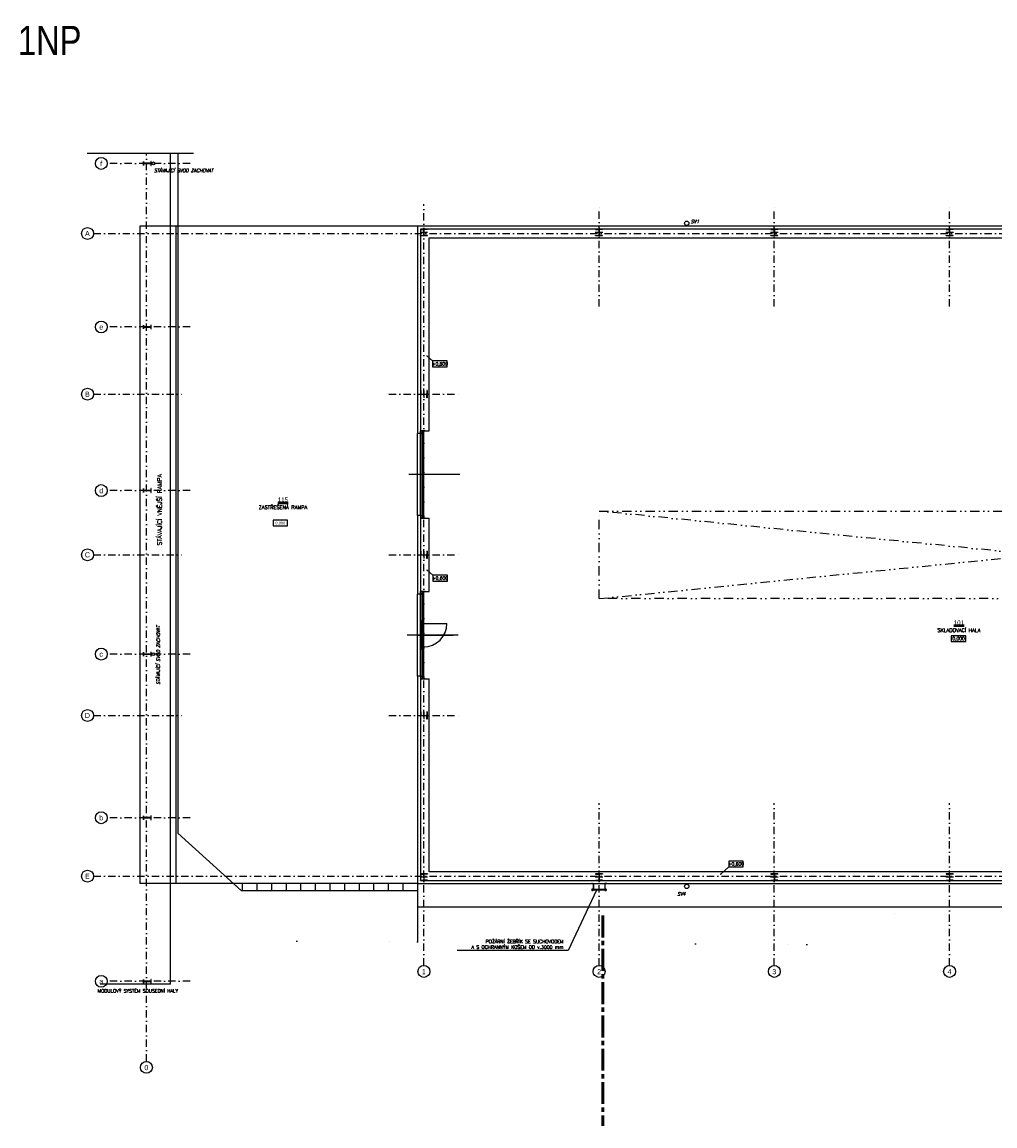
# Model space of a CAD drawing. Header units: millimetres. Extents: x 6435372 to 7248404, y 1559872 to 1886246.
# Tile 42 of 208: x 6606370 to 6639681, y 1762608 to 1800395. Entities that reach past the tile are written whole.
import ezdxf
from ezdxf.enums import TextEntityAlignment as Align

# ---------------------------------------------------------------- set-up
doc = ezdxf.new("R2010")
doc.units = ezdxf.units.MM
for name, pattern in [('DASHDOT', [1, 0.5, -0.25, 0, -0.25]), ('DIVIDE', [31.75, 12.7, -6.35, 0, -6.35, 0, -6.35]), ('DOT', [6.35, 0, -6.35]), ('I-PLYN', [760, 500, -80, 100, -80])]:
    doc.linetypes.add(name, pattern=pattern)
for name, color, linetype, lineweight in [('CKPOPISM', 8, 'Continuous', 50), ('CKPOPISM_POPIS', 8, 'Continuous', 25), ('Plyn', 6, 'Continuous', 30)]:
    doc.layers.add(name, color=color, linetype=linetype, lineweight=lineweight)
doc.layers.add('matrice DPS', color=122, linetype='Continuous')
doc.styles.add('ARIAL', font='arial.ttf')
doc.styles.add('ISO', font='isocp.shx')
doc.styles.add('KURZIVA', font='italic__.ttf')
doc.styles.get("Standard").update_dxf_attribs({"font": 'romans.shx'})
doc.linetypes.add('PRERUSENI', pattern='A,60,[100,CADKON.SHX,S=2.5,R=0,X=0,Y=0],-10', length=70)
doc.dimstyles.new('CADKON', dxfattribs={"dimscale": 100, "dimtxt": 2.2, "dimasz": 2.5, "dimexe": 1.8, "dimexo": 5, "dimgap": 0.6, "dimtad": 1, "dimrnd": 1, "dimtxsty": 'Standard', "dimblk1": 'OBLIQUE', "dimblk2": 'OBLIQUE', "dimsah": 1, "dimcen": 2.5, "dimadec": 1, "dimazin": 2, "dimtfac": 1, "dimtdec": 4, "dimtix": 1, "dimtmove": 2, "dimatfit": 3, "dimldrblk": 'OPEN30', "dimfxl": 5, "dimfxlon": 1, "dimtolj": 1, "dimarcsym": 0})
doc.dimstyles.new('CADKON$7', dxfattribs={"dimscale": 100, "dimtxt": 2.5, "dimasz": 2.5, "dimexe": 1.8, "dimexo": 5, "dimgap": 0.6, "dimtad": 1, "dimrnd": 1, "dimtxsty": 'Standard', "dimblk1": 'OBLIQUE', "dimblk2": 'OBLIQUE', "dimsah": 1, "dimcen": 2.5, "dimadec": 1, "dimazin": 2, "dimtfac": 1, "dimtdec": 4, "dimtix": 1, "dimtmove": 0, "dimatfit": 3, "dimldrblk": 'DOTSMALL', "dimfxl": 5, "dimfxlon": 1, "dimtfill": 1, "dimtolj": 1, "dimarcsym": 0})

# ---------------------------------------------------------------- blocks, each defined once
blk = doc.blocks.new('*U1000')
at = {"color": 0, "linetype": 'ByBlock', "lineweight": -2}
blk.add_lwpolyline([(-5, -2), (5, -2), (5, 2), (-5, 2), (-5, -2)], dxfattribs=at)
blk = doc.blocks.new('CK_S_EXT_HEAHEA240')
for p, q in [((-120, 115), (120, 115)), ((-120, 115), (-120, 103)), ((-120, 103), (-24.75, 103)), ((-3.75, -82), (-3.75, 82)), ((3.75, -82), (3.75, 82)), ((120, 103), (24.75, 103)), ((120, 115), (120, 103)), ((-120, -115), (-120, -103)), ((-120, -103), (-24.75, -103)), ((-120, -115), (120, -115)), ((120, -103), (24.75, -103)), ((120, -115), (120, -103))]:
    blk.add_line(p, q)
for centre, start, end in [((-24.75, 82), 0, 90), ((24.75, 82), 90, 180), ((-24.75, -82), 270, 0), ((24.75, -82), 180, 270)]:
    blk.add_arc(centre, 21, start, end)
blk = doc.blocks.new('CKBL2010716104239', base_point=(56620, 80819))
blk = doc.blocks.new('*U1021')
at = {"color": 0, "linetype": 'ByBlock', "lineweight": -2}
blk.add_lwpolyline([(-5, -2), (5, -2), (5, 2), (-5, 2), (-5, -2)], dxfattribs=at)
blk = doc.blocks.new('_Oblique')
at = {"color": 0, "lineweight": -2}
blk.add_line((-0.5, -0.5), (0.5, 0.5), dxfattribs=at)
blk = doc.blocks.new('CKBL2031616152541')

msp = doc.modelspace()

# ---------------------------------------------------------------- linework, layer by layer
at = {"layer": 'matrice DPS', "linetype": 'PRERUSENI', "ltscale": 500}
msp.add_line((6608600.3, 1795907.4), (6612240.6, 1795904), dxfattribs=at)
at = {"layer": 'matrice DPS', "linetype": 'DASHDOT', "ltscale": 500}
for p, q in [((6610627, 1764816.5), (6610627, 1795905)), ((6612127, 1795558), (6609286.6, 1795558)), ((6620127, 1768099.8), (6620127, 1794158)), ((6626127, 1790658), (6626127, 1794158)), ((6632127, 1790658), (6632127, 1794158)), ((6638127, 1790658), (6638127, 1794158)), ((6608814.3, 1793158), (6663127, 1793158)), ((6612127, 1789958), (6609286.6, 1789958)), ((6608814.3, 1787658), (6611827.5, 1787658)), ((6618926.6, 1787658), (6621327.5, 1787658)), ((6612127, 1784358), (6609286.6, 1784358)), ((6608814.3, 1782158), (6611827.5, 1782158)), ((6618926.6, 1782158), (6621327.5, 1782158)), ((6612127, 1778758), (6609286.6, 1778758)), ((6608814.3, 1776658), (6611827.5, 1776658)), ((6618926.6, 1776658), (6621327.5, 1776658)), ((6626127, 1768099.8), (6626127, 1773658)), ((6632127, 1768099.8), (6632127, 1773658)), ((6638127, 1768099.8), (6638127, 1773658)), ((6612127, 1773158), (6609286.6, 1773158)), ((6608814.3, 1771158), (6646127, 1771158)), ((6612127, 1767558), (6609286.6, 1767558))]:
    msp.add_line(p, q, dxfattribs=at)
at = {"layer": 'matrice DPS', "ltscale": 500}
for p, q in [((6611446.9, 1767458), (6611446.9, 1795904)), ((6611707.7, 1795904.5), (6611707.1, 1772635.1)), ((6619907, 1793408), (6610407, 1793408)), ((6610407, 1793408), (6610407, 1770908)), ((6619907, 1793408), (6611645.9, 1793408)), ((6611645.9, 1770908), (6611645.9, 1793408)), ((6619907, 1793408), (6611707, 1793408)), ((6662347, 1793408), (6619907, 1793408)), ((6619907, 1793408), (6619907, 1786308)), ((6620257, 1793193), (6619997, 1793193)), ((6662247, 1793308), (6620007, 1793308)), ((6620007, 1793308), (6620007, 1786308)), ((6620127, 1793353), (6620127, 1793068)), ((6626257, 1793193), (6625997, 1793193)), ((6626127, 1793353), (6626127, 1793068)), ((6632257, 1793193), (6631997, 1793193)), ((6632127, 1793353), (6632127, 1793068)), ((6638257, 1793193), (6637997, 1793193)), ((6638127, 1793353), (6638127, 1793068)), ((6620307, 1793008), (6661947, 1793008)), ((6620307, 1786408), (6620307, 1793008)), ((6620127, 1787788), (6620127, 1787528)), ((6620002, 1787658), (6620252, 1787658)), ((6619907, 1783508), (6619907, 1786308)), ((6620007, 1786308), (6619907, 1786308)), ((6620007, 1786408), (6620307, 1786408)), ((6620007, 1786358), (6620007, 1783458)), ((6620007, 1783508), (6620007, 1786308)), ((6620167, 1786408), (6620017, 1786408)), ((6620017, 1786308), (6620017, 1786408)), ((6620017, 1786308), (6620057, 1786308)), ((6620057, 1786348), (6620057, 1786308)), ((6620067, 1786368), (6620067, 1783448)), ((6620067, 1786368), (6620117, 1786368)), ((6620117, 1786368), (6620117, 1783448)), ((6621357, 1784908), (6619613.5, 1784908)), ((6619907, 1783508), (6619907, 1780808)), ((6620007, 1783508), (6619907, 1783508)), ((6620007, 1783508), (6620007, 1780808)), ((6620007, 1783408), (6620307, 1783408)), ((6620017, 1783508), (6620017, 1783408)), ((6620017, 1783508), (6620057, 1783508)), ((6620167, 1783408), (6620017, 1783408)), ((6620057, 1783468), (6620057, 1783508)), ((6620067, 1783448), (6620117, 1783448)), ((6620307, 1780908), (6620307, 1783408)), ((6620002, 1782158), (6620252, 1782158)), ((6620127, 1782288), (6620127, 1782028)), ((6619907, 1778008), (6619907, 1780808)), ((6620007, 1780808), (6619907, 1780808)), ((6620007, 1780908), (6620307, 1780908)), ((6620007, 1780858), (6620007, 1777958)), ((6620007, 1778008), (6620007, 1780808)), ((6620167, 1780908), (6620017, 1780908)), ((6620017, 1780808), (6620017, 1780908)), ((6620017, 1780808), (6620057, 1780808)), ((6620057, 1780848), (6620057, 1780808)), ((6620067, 1780868), (6620067, 1777948)), ((6620067, 1780868), (6620117, 1780868)), ((6620117, 1780868), (6620117, 1777948)), ((6620067, 1779008), (6620067, 1779908)), ((6620117, 1779908), (6620067, 1779908)), ((6620067, 1779808), (6620067, 1779908)), ((6620067, 1779908), (6620117, 1779908)), ((6620067, 1779808), (6620067, 1778908)), ((6620117, 1779808), (6620067, 1779808)), ((6620117, 1779008), (6620117, 1779908)), ((6620117, 1779908), (6620117, 1779808)), ((6620117, 1779808), (6620117, 1778908)), ((6620117, 1779808), (6620917, 1779808)), ((6621298.6, 1779408), (6619553.6, 1779408)), ((6619917, 1779408), (6621133, 1779408)), ((6620117, 1779008), (6620067, 1779008)), ((6620067, 1779008), (6620117, 1779008)), ((6620067, 1778908), (6620067, 1779008)), ((6620117, 1778908), (6620067, 1778908)), ((6620117, 1779008), (6620117, 1778908)), ((6619907, 1778008), (6619907, 1770908)), ((6620007, 1778008), (6619907, 1778008)), ((6620007, 1778008), (6620007, 1771008)), ((6620007, 1777908), (6620307, 1777908)), ((6620017, 1778008), (6620017, 1777908)), ((6620017, 1778008), (6620057, 1778008)), ((6620167, 1777908), (6620017, 1777908)), ((6620057, 1777968), (6620057, 1778008)), ((6620067, 1777948), (6620117, 1777948)), ((6620307, 1771308), (6620307, 1777908)), ((6620127, 1776788), (6620127, 1776528)), ((6620002, 1776658), (6620252, 1776658)), ((6611707.1, 1772635.1), (6613879.2, 1770658)), ((6620257, 1771123), (6619997, 1771123)), ((6620127, 1771248), (6620127, 1770998)), ((6656842, 1771308), (6620307, 1771308)), ((6626257, 1771123), (6625997, 1771123)), ((6626127, 1771248), (6626127, 1770998)), ((6632257, 1771123), (6631997, 1771123)), ((6632127, 1771248), (6632127, 1770998)), ((6638257, 1771123), (6637997, 1771123)), ((6638127, 1771248), (6638127, 1770998)), ((6619907, 1770908), (6610407, 1770908)), ((6619907, 1770908), (6611645.9, 1770908)), ((6619907, 1770908), (6613604.6, 1770908)), ((6613879.2, 1770658), (6613604.6, 1770908)), ((6613907, 1770908), (6613907, 1770658)), ((6614407, 1770908), (6614407, 1770658)), ((6614907, 1770908), (6614907, 1770658)), ((6615407, 1770908), (6615407, 1770658)), ((6615907, 1770908), (6615907, 1770658)), ((6616407, 1770908), (6616407, 1770658)), ((6616907, 1770908), (6616907, 1770658)), ((6617407, 1770908), (6617407, 1770658)), ((6617907, 1770908), (6617907, 1770658)), ((6618407, 1770908), (6618407, 1770658)), ((6618907, 1770908), (6618907, 1770658)), ((6619407, 1770908), (6619407, 1770658)), ((6619907, 1770908), (6645407, 1770908)), ((6619907, 1770908), (6619907, 1770108)), ((6619907, 1770908), (6619907, 1768908)), ((6620007, 1771008), (6656842, 1771008)), ((6619907, 1770658), (6613879.2, 1770658)), ((6619907, 1770108), (6644607, 1770108)), ((6611446.9, 1767458), (6609041.7, 1767458))]:
    msp.add_line(p, q, dxfattribs=at)
at = {"layer": 'matrice DPS', "linetype": 'DIVIDE', "ltscale": 25}
for p, q in [((6626127, 1780658), (6656127, 1783658)), ((6656127, 1780658), (6626127, 1783658))]:
    msp.add_line(p, q, dxfattribs=at)
at = {"layer": 'matrice DPS', "linetype": 'DOT', "ltscale": 500}
for p, q in [((6615775, 1768932.6), (6611707.1, 1772635.1)), ((6633244.8, 1768821.2), (6639187, 1770908)), ((6615775, 1768932.6), (6619907, 1768908)), ((6619907, 1768908), (6633244.8, 1768821.2))]:
    msp.add_line(p, q, dxfattribs=at)
at = {"layer": 'matrice DPS', "ltscale": 500}
for points in [[(6610532.2, 1795490.5), (6610532.2, 1795539.7, -0.4142136), (6610547.2, 1795554.7), (6610766.8, 1795554.7, -0.4142136), (6610781.8, 1795539.7), (6610781.8, 1795490.5), (6610792, 1795490.5), (6610792, 1795625.5), (6610781.8, 1795625.5), (6610781.8, 1795576.3, -0.4142136), (6610766.8, 1795561.3), (6610547.2, 1795561.3, -0.4142136), (6610532.2, 1795576.3), (6610532.2, 1795625.5), (6610522, 1795625.5), (6610522, 1795490.5)], [(6610532.2, 1789890.5), (6610532.2, 1789939.7, -0.4142136), (6610547.2, 1789954.7), (6610766.8, 1789954.7, -0.4142136), (6610781.8, 1789939.7), (6610781.8, 1789890.5), (6610792, 1789890.5), (6610792, 1790025.5), (6610781.8, 1790025.5), (6610781.8, 1789976.3, -0.4142136), (6610766.8, 1789961.3), (6610547.2, 1789961.3, -0.4142136), (6610532.2, 1789976.3), (6610532.2, 1790025.5), (6610522, 1790025.5), (6610522, 1789890.5)], [(6610532.2, 1784290.5), (6610532.2, 1784339.7, -0.4142136), (6610547.2, 1784354.7), (6610766.8, 1784354.7, -0.4142136), (6610781.8, 1784339.7), (6610781.8, 1784290.5), (6610792, 1784290.5), (6610792, 1784425.5), (6610781.8, 1784425.5), (6610781.8, 1784376.3, -0.4142136), (6610766.8, 1784361.3), (6610547.2, 1784361.3, -0.4142136), (6610532.2, 1784376.3), (6610532.2, 1784425.5), (6610522, 1784425.5), (6610522, 1784290.5)], [(6610532.2, 1778690.5), (6610532.2, 1778739.7, -0.4142136), (6610547.2, 1778754.7), (6610766.8, 1778754.7, -0.4142136), (6610781.8, 1778739.7), (6610781.8, 1778690.5), (6610792, 1778690.5), (6610792, 1778825.5), (6610781.8, 1778825.5), (6610781.8, 1778776.3, -0.4142136), (6610766.8, 1778761.3), (6610547.2, 1778761.3, -0.4142136), (6610532.2, 1778776.3), (6610532.2, 1778825.5), (6610522, 1778825.5), (6610522, 1778690.5)], [(6610532.2, 1773090.5), (6610532.2, 1773139.7, -0.4142136), (6610547.2, 1773154.7), (6610766.8, 1773154.7, -0.4142136), (6610781.8, 1773139.7), (6610781.8, 1773090.5), (6610792, 1773090.5), (6610792, 1773225.5), (6610781.8, 1773225.5), (6610781.8, 1773176.3, -0.4142136), (6610766.8, 1773161.3), (6610547.2, 1773161.3, -0.4142136), (6610532.2, 1773176.3), (6610532.2, 1773225.5), (6610522, 1773225.5), (6610522, 1773090.5)], [(6610532.2, 1767490.5), (6610532.2, 1767539.7, -0.4142136), (6610547.2, 1767554.7), (6610766.8, 1767554.7, -0.4142136), (6610781.8, 1767539.7), (6610781.8, 1767490.5), (6610792, 1767490.5), (6610792, 1767625.5), (6610781.8, 1767625.5), (6610781.8, 1767576.3, -0.4142136), (6610766.8, 1767561.3), (6610547.2, 1767561.3, -0.4142136), (6610532.2, 1767576.3), (6610532.2, 1767625.5), (6610522, 1767625.5), (6610522, 1767490.5)]]:
    msp.add_lwpolyline(points, format="xyb", close=True, dxfattribs=at)
at = {"layer": 'matrice DPS', "linetype": 'DIVIDE', "ltscale": 25}
msp.add_lwpolyline([(6626127, 1783658), (6656127, 1783658), (6656127, 1780658), (6626127, 1780658)], close=True, dxfattribs=at)
at = {"layer": 'matrice DPS', "ltscale": 500}
for points in [[(6625856.7, 1770908), (6625935.3, 1770908), (6625935.3, 1770667)], [(6625856.7, 1770908), (6625856.7, 1770902)], [(6625856.7, 1770902), (6625929.3, 1770902), (6625929.3, 1770667)], [(6625890.8, 1770883.2), (6625890.8, 1770932.3)], [(6626397.4, 1770908), (6626318.8, 1770908), (6626318.8, 1770667)], [(6626397.4, 1770902), (6626324.8, 1770902), (6626324.8, 1770667)], [(6626363.2, 1770883.2), (6626363.2, 1770932.3)], [(6626397.4, 1770902), (6626397.4, 1770908)], [(6625929.3, 1770662.5), (6625879.3, 1770712.5)], [(6625929.3, 1770712.5), (6625879.3, 1770662.5)], [(6625879.3, 1770694.9), (6626374.8, 1770694.9)], [(6625935.3, 1770667), (6625929.3, 1770667)], [(6626318.8, 1770667), (6626324.8, 1770667)], [(6626374.8, 1770662.5), (6626324.8, 1770712.5)], [(6626374.8, 1770712.5), (6626324.8, 1770662.5)]]:
    msp.add_lwpolyline(points, dxfattribs=at)
for points in [[(6625879.3, 1770712.5), (6625879.3, 1770662.5), (6625929.3, 1770662.5), (6625929.3, 1770712.5)], [(6625929.3, 1770710.9), (6626324.8, 1770710.9), (6626324.8, 1770678.9), (6625929.3, 1770678.9)], [(6626324.8, 1770712.5), (6626324.8, 1770662.5), (6626374.8, 1770662.5), (6626374.8, 1770712.5)]]:
    msp.add_lwpolyline(points, close=True, dxfattribs=at)
for centre, radius in [((6609082.7, 1795558), 203.9), ((6610867, 1795558), 50), ((6629126.4, 1793508), 75), ((6608610.4, 1793158), 203.9), ((6609082.7, 1789958), 203.9), ((6608610.4, 1787658), 203.9), ((6609082.7, 1784358), 203.9), ((6608610.4, 1782158), 203.9), ((6609082.7, 1778758), 203.9), ((6610867, 1778758), 50), ((6608610.4, 1776658), 203.9), ((6609082.7, 1773158), 203.9), ((6608610.4, 1771158), 203.9), ((6629126.4, 1770808), 75), ((6625904.3, 1770687.5), 25), ((6626349.8, 1770687.5), 25), ((6620127, 1767895.9), 203.9), ((6626127, 1767895.9), 203.9), ((6632127, 1767895.9), 203.9), ((6638127, 1767895.9), 203.9), ((6609082.7, 1767558), 203.9), ((6610627, 1764612.6), 203.9)]:
    msp.add_circle(centre, radius, dxfattribs=at)
msp.add_arc((6620117, 1779808), 800, 270, 0, dxfattribs=at)
at = {"layer": 'Plyn', "color": 124, "linetype": 'I-PLYN', "lineweight": 53, "ltscale": 1.5}
msp.add_line((6626253.7, 1769810.2), (6626253.7, 1762608), dxfattribs=at)

# ---------------------------------------------------------------- block references
at = {"layer": 'matrice DPS', "ltscale": 500}
for p, rotation in [((6620127, 1793193), 180), ((6626127, 1793193), 180), ((6632127, 1793193), 180), ((6638127, 1793193), 180), ((6620127, 1787658), 270), ((6620127, 1782158), 270), ((6620127, 1776658), 270), ((6620127, 1771123), 180), ((6626127, 1771123), 180), ((6632127, 1771123), 180), ((6638127, 1771123), 180)]:
    msp.add_blockref('CK_S_EXT_HEAHEA240', p, dxfattribs=dict(at, rotation=rotation))
ref = msp.add_blockref('*U1021', (6620676.4, 1788694.1), dxfattribs=dict(at, xscale=50, yscale=50, zscale=50))
ref.add_attrib('Výška', '+0,600', dxfattribs={"layer": '0', "color": 0, "linetype": 'ByBlock', "lineweight": -2, "height": 110}).set_placement((6620676.4, 1788694.1), align=Align.MIDDLE_CENTER)
ref = msp.add_blockref('CKBL2010716104239', (6615302.4, 1783721.6), dxfattribs=dict(at, xscale=0.5, yscale=0.5, zscale=0.5))
ref.add_attrib('JMENO', 'ZASTŘEŠENÁ RAMPA', dxfattribs={"layer": 'CKPOPISM_POPIS', "height": 125}).set_placement((6615302.4, 1783721.6), align=Align.CENTER)
ref.add_attrib('CISLO', '%%U115', dxfattribs={"layer": 'CKPOPISM', "height": 150, "style": 'ARIAL'}).set_placement((6615302.4, 1783971.6), align=Align.CENTER)
ref = msp.add_blockref('*U1000', (6615213.2, 1783248.9), dxfattribs=dict(at, xscale=50, yscale=50, zscale=50))
ref.add_attrib('Výška', '0,000', dxfattribs={"layer": '0', "color": 0, "linetype": 'ByBlock', "lineweight": -2, "height": 100, "style": 'ISO'}).set_placement((6615213.2, 1783248.9), align=Align.MIDDLE_CENTER)
ref = msp.add_blockref('*U1021', (6620681.4, 1781357.5), dxfattribs=dict(at, xscale=50, yscale=50, zscale=50))
ref.add_attrib('Výška', '+0,600', dxfattribs={"layer": '0', "color": 0, "linetype": 'ByBlock', "lineweight": -2, "height": 110}).set_placement((6620681.4, 1781357.5), align=Align.MIDDLE_CENTER)
ref = msp.add_blockref('CKBL2031616152541', (6638447.2, 1779513.9), dxfattribs=at)
ref.add_attrib('CISLO', '%%U101', dxfattribs={"layer": 'CKPOPISM', "height": 150, "style": 'ARIAL'}).set_placement((6638447.2, 1779763.9), align=Align.CENTER)
ref.add_attrib('JMENO', 'SKLADOVACÍ HALA', dxfattribs={"layer": 'CKPOPISM_POPIS', "height": 125}).set_placement((6638447.2, 1779513.9), align=Align.CENTER)
ref = msp.add_blockref('*U1021', (6638435.2, 1779290.7), dxfattribs=dict(at, xscale=50, yscale=50, zscale=50))
ref.add_attrib('Výška', '0,000', dxfattribs={"layer": '0', "color": 0, "linetype": 'ByBlock', "lineweight": -2, "height": 110}).set_placement((6638435.2, 1779290.7), align=Align.MIDDLE_CENTER)
ref = msp.add_blockref('*U1021', (6630814.6, 1771575.7), dxfattribs=dict(at, xscale=50, yscale=50, zscale=50))
ref.add_attrib('Výška', '+0,600', dxfattribs={"layer": '0', "color": 0, "linetype": 'ByBlock', "lineweight": -2, "height": 110}).set_placement((6630814.6, 1771575.7), align=Align.MIDDLE_CENTER)

# ---------------------------------------------------------------- texts
at = {"layer": 'matrice DPS', "style": 'ARIAL', "width": 0.8}
msp.add_text('1NP', height=1000, dxfattribs=at).set_placement((6607316.4, 1799765.9), align=Align.MIDDLE)
at = {"layer": 'matrice DPS', "ltscale": 500, "style": 'ARIAL', "width": 0.8}
for s, p in [('f', (6609078.6, 1795558)), ('A', (6608606.3, 1793158)), ('e', (6609078.6, 1789958)), ('B', (6608606.3, 1787658)), ('d', (6609078.6, 1784358)), ('C', (6608606.3, 1782158)), ('c', (6609078.6, 1778758)), ('D', (6608606.3, 1776658)), ('b', (6609078.6, 1773158)), ('E', (6608606.3, 1771158)), ('1', (6620127, 1767887.4)), ('2', (6626127, 1767887.4)), ('3', (6632127, 1767887.4)), ('4', (6638127, 1767887.4)), ('a', (6609078.6, 1767558)), ('0', (6610627, 1764604.1))]:
    msp.add_text(s, height=175, dxfattribs=at).set_placement(p, align=Align.MIDDLE)
at = {"layer": 'matrice DPS', "ltscale": 500, "style": 'KURZIVA'}
for s, p in [('STÁVAJÍCÍ SVOD ZACHOVAT', (6610884.3, 1795257.2)), ('SV1', (6629266.2, 1793506.4)), ('SV4', (6628802.8, 1770490.7))]:
    msp.add_text(s, height=115, dxfattribs=at).set_placement(p)
msp.add_text('STÁVAJÍCÍ SVOD ZACHOVAT', height=115, rotation=90, dxfattribs=at).set_placement((6611092.3, 1777713.3))
at = {"layer": 'matrice DPS', "ltscale": 500, "insert": (6611001.5, 1782477.7), "char_height": 150, "width": 5504.735, "attachment_point": 1, "rotation": 90}
msp.add_mtext('STÁVAJÍCÍ VNĚJŠÍ RAMPA', dxfattribs=at)
at = {"layer": 'matrice DPS', "ltscale": 500, "insert": (6624906.8, 1768671.9), "char_height": 115, "attachment_point": 9}
msp.add_mtext('POŽÁRNÍ ŽEBŘÍK SE SUCHOVODEM\\PA S OCHRANNÝM KOŠEM OD v.3000 mm', dxfattribs=at)
at = {"layer": 'matrice DPS', "ltscale": 500, "insert": (6608958.8, 1767288.9), "char_height": 115, "width": 5504.735, "attachment_point": 1}
msp.add_mtext('MODULOVÝ SYSTÉM SOUSEDNÍ HALY', dxfattribs=at)

# ---------------------------------------------------------------- leaders
at = {"layer": 'matrice DPS', "ltscale": 500}
for points in [[(6620232.7, 1788968), (6620426.4, 1788794.1)], [(6620237.8, 1781631.4), (6620431.4, 1781457.5)], [(6630293.1, 1771226.4), (6630564.6, 1771475.7)]]:
    msp.add_leader(points, dimstyle='CADKON', override={"dimasz": 2, "dimldrblk": 'DotSmall'}, dxfattribs=at)
at = {"layer": 'matrice DPS', "ltscale": 500, "annotation_type": 0, "has_hookline": 1, "hookline_direction": 1, "text_width": 3636.2}
msp.add_leader([(6626037.7, 1770678.9), (6625066.8, 1768611.9), (6624966.8, 1768611.9)], dimstyle='CADKON$7', override={"dimtxt": 2.3, "dimasz": 1}, dxfattribs=at)

doc.saveas('drawing.dxf')
